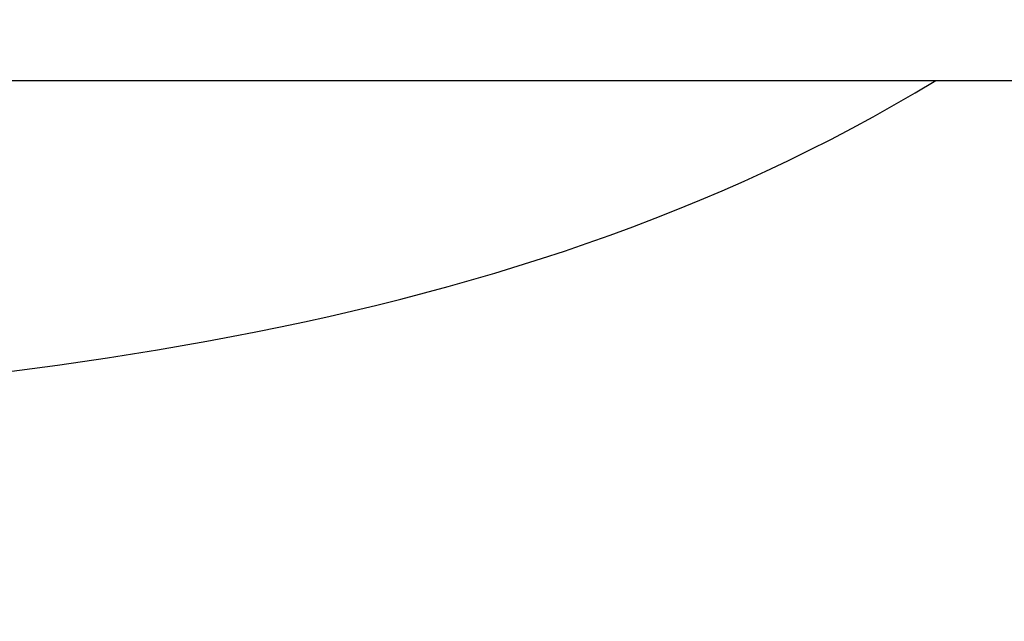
# Model space of a CAD drawing. Header units: inches. Extents: x -9715 to 27308, y -24775 to -3453.
# Tile 155 of 196: x 6756 to 6772, y -21029 to -21020. Entities that reach past the tile are written whole.
import ezdxf

# ---------------------------------------------------------------- set-up
doc = ezdxf.new("R2010")
doc.units = ezdxf.units.IN
doc.header["$MEASUREMENT"] = 0
doc.layers.add('S-ANNO-TEXT', color=2, linetype='Continuous')
doc.layers.add('S-WALL-CONC', color=2, linetype='Continuous')
doc.layers.add('S-SECT-SHPS', color=3, linetype='Continuous', lineweight=25)
doc.styles.add('DIM', font='ROMANS.shx', dxfattribs={"width": 0.8})
doc.dimstyles.new('DIM-16', dxfattribs={"dimscale": 0, "dimtxt": 6, "dimasz": 6, "dimexe": 3, "dimexo": 3, "dimgap": 3, "dimtad": 1, "dimdec": 1, "dimzin": 3, "dimdsep": 46, "dimlunit": 4, "dimtxsty": 'DIM', "dimcen": 0, "dimdle": 0.0625, "dimclrd": 256, "dimclre": 256, "dimclrt": 2, "dimazin": 0, "dimtfac": 1, "dimtdec": 1, "dimtmove": 1, "dimatfit": 0, "dimfxl": 0.0625, "dimfrac": 2, "dimtolj": 1, "dimtzin": 0, "dimarcsym": 0})

msp = doc.modelspace()

# ---------------------------------------------------------------- linework, layer by layer
at = {"layer": 'S-SECT-SHPS'}
msp.add_line((6608.90735, -21020.52513, 41.66667), (7000.90735, -21020.52513, 41.66667), dxfattribs=at)
at = {"layer": 'S-WALL-CONC'}
msp.add_open_spline([(6622.43391, -21101.53585, 41.66667), (6625.59104, -21100.22034, 41.66667), (6624.56946, -21087.65417, 41.66667), (6610.87514, -21088.54706, 41.66667), (6613.45463, -21078.22013, 41.66667), (6610.06554, -21069.55251, 41.66667), (6615.43454, -21060.22538, 41.66667), (6606.78504, -21044.79247, 41.66667), (6643.94051, -21042.23395, 41.66667), (6673.62401, -21064.12053, 41.66667), (6714.43528, -21017.53878, 41.66667), (6756.61333, -21029.1247, 41.66667), (6770.71892, -21020.52513, 41.66667)], degree=3, knots=[0, 0, 0, 0, 10.26071688, 21.60084481, 27.61396023, 36.51222296, 49.34140811, 55.56856524, 82.2500543, 113.5536247, 169.36095229, 222.91256517, 222.91256517, 222.91256517, 222.91256517], dxfattribs=at)

# ---------------------------------------------------------------- leaders
at = {"layer": 'S-ANNO-TEXT'}
msp.add_leader([(6729.14872, -21053.5858, 41.66667), (6754.20158, -20920.48886, 41.66667), (6769.7461, -20920.48886, 41.66667)], dimstyle='DIM-16', override={"dimscale": 1, "dimtxt": 8, "dimasz": 8, "dimgap": 1, "dimtad": 0, "dimdle": 1, "dimfrac": 1}, dxfattribs=at)

doc.saveas('drawing.dxf')
